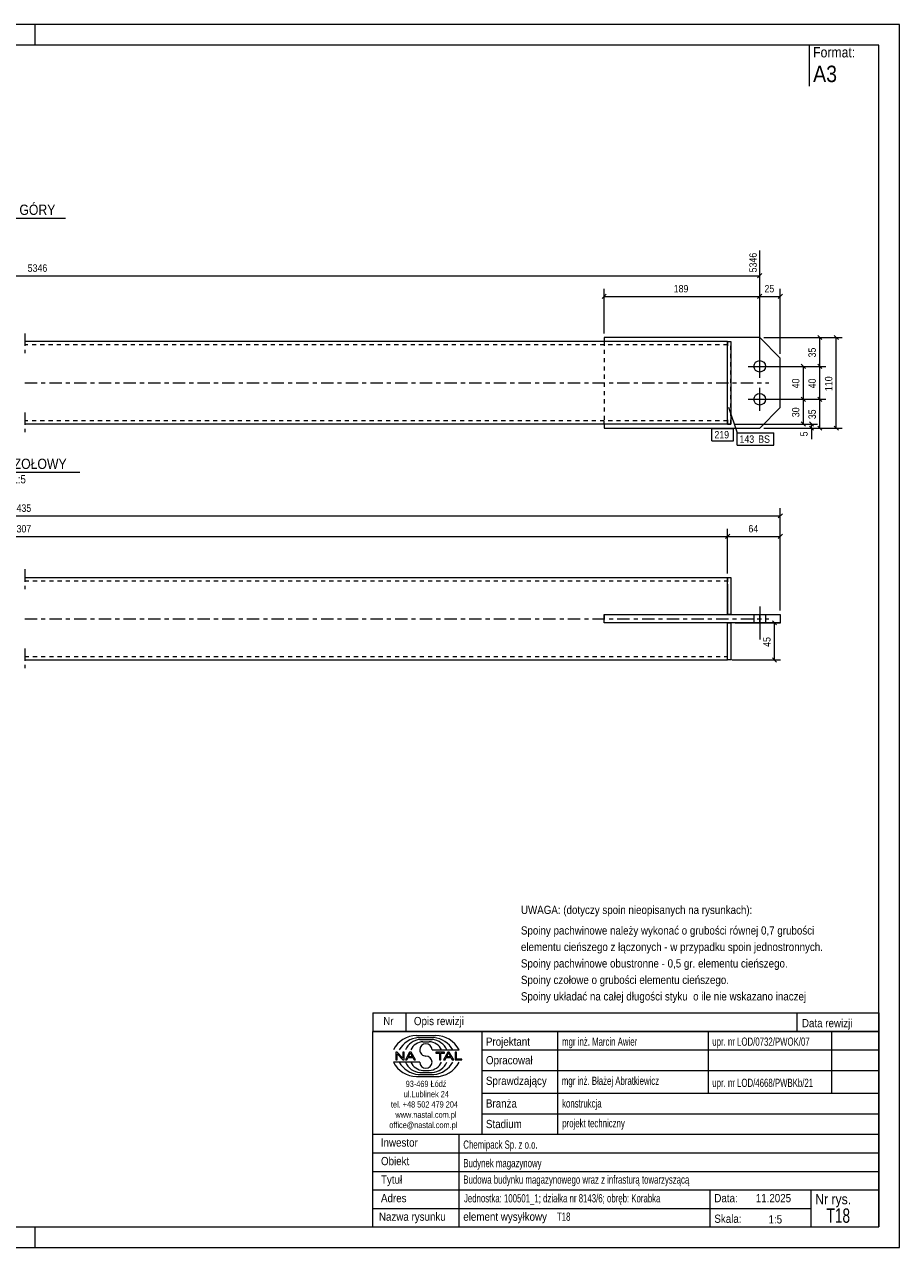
# Model space of a CAD drawing. Header units: millimetres. Extents: x 0 to 420, y 0 to 297.
# Tile 2 of 2: x 207 to 420, y 0 to 297. Entities that reach past the tile are written whole.
import ezdxf

# ---------------------------------------------------------------- set-up
doc = ezdxf.new("R2010")
doc.units = ezdxf.units.MM
for name, pattern in [('XKITLINE00', [0]), ('XKITLINE01', [4, 1, -1, 1, -1]), ('XKITLINE03', [6, 3, -1, 1, -1])]:
    doc.linetypes.add(name, pattern=pattern)
for name, color, linetype, lineweight in [('Arkusz rysunku', 3, 'Continuous', 0), ('Element', 2, 'Continuous', 0), ('Inny typ obiektu', 7, 'Continuous', 0), ('Wymiar', 4, 'Continuous', 0), ('Znak elementu', 2, 'Continuous', 0), ('Śruba', 3, 'Continuous', 0)]:
    doc.layers.add(name, color=color, linetype=linetype, lineweight=lineweight)
doc.styles.add('ARIAL', font='ARIAL.TTF')

msp = doc.modelspace()

# ---------------------------------------------------------------- linework, layer by layer
at = {"layer": 'Arkusz rysunku', "linetype": 'XKITLINE00', "lineweight": 0}
for p, q in [((420, 297), (0, 297)), ((210, 292), (210, 297)), ((420, 297), (415, 297)), ((420, 0), (420, 297)), ((415, 292), (5, 292)), ((415, 5), (415, 292)), ((5, 5), (415, 5)), ((210, 0), (210, 5)), ((0, 0), (420, 0))]:
    msp.add_line(p, q, dxfattribs=at)
at = {"layer": 'Element', "linetype": 'XKITLINE03', "lineweight": 0}
for p, q in [((207.42, 221.98), (207.42, 217.18)), ((207.42, 209.98), (388.22, 209.98)), ((207.42, 202.78), (207.42, 197.98)), ((207.42, 164.69), (207.42, 159.89)), ((207.42, 152.69), (388.22, 152.69)), ((207.42, 145.49), (207.42, 140.69))]:
    msp.add_line(p, q, dxfattribs=at)
at = {"layer": 'Element', "linetype": 'XKITLINE00', "lineweight": 0}
for p, q in [((378.22, 219.98), (207.42, 219.98)), ((386.02, 220.98), (348.22, 220.98)), ((348.22, 220.98), (348.22, 219.98)), ((378.22, 199.98), (378.22, 219.98)), ((378.22, 219.98), (379.02, 219.98)), ((379.02, 219.98), (379.02, 199.98)), ((391.02, 215.98), (386.02, 220.98)), ((378.22, 201.58), (378.22, 218.38)), ((391.02, 203.98), (391.02, 215.98)), ((391.02, 203.98), (386.02, 198.98)), ((378.22, 199.98), (207.42, 199.98)), ((348.22, 199.98), (348.22, 198.98)), ((379.02, 199.98), (378.22, 199.98)), ((348.22, 198.98), (386.02, 198.98)), ((207.42, 162.69), (378.22, 162.69)), ((378.22, 153.69), (378.22, 162.69)), ((378.22, 162.69), (379.02, 162.69)), ((378.22, 161.09), (378.22, 153.69)), ((379.02, 162.69), (379.02, 153.69)), ((348.22, 153.69), (391.02, 153.69)), ((348.22, 151.69), (348.22, 153.69)), ((391.02, 151.69), (348.22, 151.69)), ((378.22, 144.29), (378.22, 151.69)), ((378.22, 142.69), (378.22, 151.69)), ((379.02, 151.69), (379.02, 142.69)), ((386.02, 151.69), (386.02, 153.69)), ((391.02, 153.69), (391.02, 151.69)), ((207.42, 142.69), (378.22, 142.69)), ((379.02, 142.69), (378.22, 142.69))]:
    msp.add_line(p, q, dxfattribs=at)
at = {"layer": 'Element', "linetype": 'XKITLINE01', "lineweight": 0}
for p, q in [((348.22, 219.98), (348.22, 219.18)), ((348.22, 219.98), (348.22, 199.98)), ((378.22, 219.98), (378.22, 218.38)), ((378.22, 199.98), (378.22, 219.98)), ((378.22, 219.98), (379.02, 219.98)), ((379.02, 199.98), (379.02, 219.98)), ((378.22, 219.18), (207.42, 219.18)), ((378.22, 200.78), (207.42, 200.78)), ((348.22, 199.98), (348.22, 200.78)), ((348.22, 200.1), (348.22, 199.98)), ((348.22, 200.1), (348.22, 199.98)), ((378.22, 199.98), (378.22, 201.58)), ((378.22, 200.97), (378.22, 199.98)), ((378.22, 199.98), (379.02, 199.98)), ((207.42, 161.89), (378.22, 161.89)), ((378.22, 162.69), (378.22, 161.09)), ((348.22, 151.69), (348.22, 153.69)), ((348.22, 153.69), (378.22, 153.69)), ((348.22, 153.69), (348.22, 151.69)), ((378.22, 151.69), (348.22, 151.69)), ((379.02, 153.69), (378.22, 153.69)), ((378.22, 151.69), (379.02, 151.69)), ((207.42, 143.49), (378.22, 143.49)), ((378.22, 142.69), (378.22, 144.29))]:
    msp.add_line(p, q, dxfattribs=at)
at = {"layer": 'Inny typ obiektu', "linetype": 'XKITLINE00', "lineweight": 0}
for p, q in [((398, 292), (398, 282)), ((194.76, 250), (217.36, 250)), ((191.72, 188.31), (220.8, 188.31)), ((292, 57), (292, 52.5)), ((292, 57), (415, 57)), ((300, 57), (300, 52.5)), ((395, 57), (395, 52.5)), ((415, 57), (415, 52.5)), ((415, 52.5), (292, 52.5)), ((292, 5), (292, 52.5)), ((292, 52.5), (415, 52.5)), ((302.62, 51.49), (307.23, 51.5)), ((303.07, 50.99), (306.86, 51)), ((303.46, 50.49), (306.45, 50.49)), ((318.5, 52.5), (318.5, 27.5)), ((337, 27.5), (337, 52.5)), ((373.5, 52.5), (373.5, 37.5)), ((403.5, 52.5), (403.5, 37.5)), ((415, 52.5), (415, 5)), ((304.2, 49.98), (305.73, 49.99)), ((306.42, 47.99), (312.98, 47.99)), ((318.5, 48), (415, 48)), ((303.43, 45.01), (297, 45.01)), ((297.93, 47.44), (297.57, 47.44)), ((297.57, 47.44), (297.57, 45.56)), ((297.57, 45.56), (297.9, 45.56)), ((297.9, 47.04), (299.29, 45.56)), ((297.9, 45.56), (297.9, 47.04)), ((299.31, 45.96), (297.93, 47.44)), ((299.29, 45.56), (299.65, 45.56)), ((299.65, 47.44), (299.31, 47.44)), ((299.31, 47.44), (299.31, 45.96)), ((299.65, 45.56), (299.65, 47.44)), ((300.96, 47.44), (299.94, 45.56)), ((299.94, 45.56), (300.31, 45.56)), ((300.31, 45.56), (300.61, 46.13)), ((300.61, 46.13), (301.71, 46.13)), ((300.71, 46.33), (301.14, 47.24)), ((301.6, 46.33), (300.71, 46.33)), ((301.33, 47.44), (300.96, 47.44)), ((301.14, 47.24), (301.6, 46.33)), ((302.41, 45.56), (301.33, 47.44)), ((301.71, 46.13), (302.02, 45.56)), ((302.02, 45.56), (302.41, 45.56)), ((309.43, 47.44), (307.34, 47.44)), ((307.34, 47.44), (307.34, 47.22)), ((307.34, 47.22), (308.21, 47.22)), ((308.21, 47.22), (308.21, 45.56)), ((308.21, 45.56), (308.56, 45.56)), ((308.56, 45.56), (308.56, 47.22)), ((308.56, 47.22), (309.43, 47.22)), ((310.21, 47.44), (309.2, 45.56)), ((309.2, 45.56), (309.57, 45.56)), ((309.43, 47.22), (309.43, 47.44)), ((309.57, 45.56), (309.86, 46.13)), ((309.86, 46.13), (310.96, 46.13)), ((309.96, 46.33), (310.39, 47.24)), ((310.86, 46.33), (309.96, 46.33)), ((310.59, 47.44), (310.21, 47.44)), ((310.4, 47.24), (310.39, 47.24)), ((310.4, 47.24), (310.86, 46.33)), ((311.67, 45.56), (310.59, 47.44)), ((310.96, 46.13), (311.27, 45.56)), ((311.27, 45.56), (311.67, 45.56)), ((312.36, 47.44), (312.01, 47.44)), ((312.01, 47.44), (312.01, 45.56)), ((312.01, 45.56), (313.66, 45.56)), ((312.36, 45.78), (312.36, 47.44)), ((313.66, 45.78), (312.36, 45.78)), ((313.66, 45.56), (313.66, 45.78)), ((303.07, 42.01), (306.86, 42)), ((303.46, 42.51), (306.45, 42.51)), ((304.2, 43.02), (305.73, 43.01)), ((318.5, 43), (415, 43)), ((302.62, 41.51), (307.23, 41.5)), ((318.5, 37.5), (415, 37.5)), ((318.5, 32.5), (415, 32.5)), ((292, 27.5), (415, 27.5)), ((313, 5), (313, 27.5)), ((292, 23), (415, 23)), ((292, 18.5), (415, 18.5)), ((292, 14), (415, 14)), ((374, 5), (374, 14)), ((398.5, 5), (398.5, 14)), ((292, 9.5), (398.5, 9.5)), ((292, 5), (415, 5))]:
    msp.add_line(p, q, dxfattribs=at)
for centre, radius, start, end in [((302.72, 45.08), 6.42, 90.8317, 153.0136), ((303.67, 45), 6.02, 95.7347, 150.2266), ((306.22, 46.41), 4.08, 22.7023, 86.7527), ((306.24, 44.98), 6.04, 29.8256, 84.1252), ((307.25, 45.07), 6.43, 27.0191, 90.199), ((303.7, 46.42), 4.07, 93.3428, 157.3393), ((304.33, 46.6), 3.38, 92.229, 155.8008), ((304.92, 47.99), 1.49, 0.0741, 179.9259), ((304.92, 47.99), 1.49, 179.9259, 270), ((305.59, 46.6), 3.39, 24.2351, 87.5913), ((302.72, 47.92), 6.42, 206.9864, 269.1683), ((303.67, 48), 6.02, 209.7734, 264.2653), ((303.7, 46.58), 4.07, 202.6607, 266.6572), ((304.33, 46.4), 3.38, 204.1992, 267.771), ((304.92, 45.01), 1.49, 180.0741, 359.9259), ((304.92, 45), 1.49, 0.0741, 90), ((305.59, 46.4), 3.39, 272.4087, 335.7649), ((306.22, 46.59), 4.08, 273.2473, 337.2977), ((306.24, 48.02), 6.04, 275.8748, 330.1744), ((307.25, 47.93), 6.43, 269.801, 332.9809)]:
    msp.add_arc(centre, radius, start, end, dxfattribs=at)
at = {"layer": 'Wymiar', "linetype": 'XKITLINE00', "lineweight": 0}
for p, q in [((386.02, 214.98), (386.02, 242.14)), ((35.62, 235.98), (386.02, 235.98)), ((386.53, 236.49), (385.51, 235.47)), ((348.22, 221.98), (348.22, 232.84)), ((386.02, 214.98), (386.02, 232.84)), ((386.02, 214.98), (386.02, 232.84)), ((391.02, 216.98), (391.02, 232.84)), ((348.73, 231.49), (347.71, 230.47)), ((348.22, 230.98), (386.02, 230.98)), ((386.53, 231.49), (385.51, 230.47)), ((386.53, 231.49), (385.51, 230.47)), ((386.02, 230.98), (391.02, 230.98)), ((391.53, 231.49), (390.51, 230.47)), ((387.02, 220.98), (402.06, 220.98)), ((392.02, 220.98), (406.06, 220.98)), ((400.11, 221.49), (401.13, 220.47)), ((400.62, 213.98), (400.62, 220.98)), ((404.11, 221.49), (405.13, 220.47)), ((404.62, 198.98), (404.62, 220.98)), ((387.02, 213.98), (402.06, 213.98)), ((387.02, 213.98), (402.06, 213.98)), ((387.02, 213.98), (398.06, 213.98)), ((396.11, 214.49), (397.13, 213.47)), ((396.62, 205.98), (396.62, 213.98)), ((400.11, 214.49), (401.13, 213.47)), ((400.11, 214.49), (401.13, 213.47)), ((400.62, 205.98), (400.62, 213.98)), ((387.02, 205.98), (402.06, 205.98)), ((387.02, 205.98), (402.06, 205.98)), ((387.02, 205.98), (398.06, 205.98)), ((387.02, 205.98), (398.06, 205.98)), ((396.11, 206.49), (397.13, 205.47)), ((396.11, 206.49), (397.13, 205.47)), ((396.62, 199.98), (396.62, 205.98)), ((400.11, 206.49), (401.13, 205.47)), ((400.11, 206.49), (401.13, 205.47)), ((400.62, 198.98), (400.62, 205.98)), ((380.02, 199.98), (400.06, 199.98)), ((380.02, 199.98), (398.06, 199.98)), ((396.11, 200.49), (397.13, 199.47)), ((398.11, 200.49), (399.13, 199.47)), ((398.11, 199.49), (399.13, 198.47)), ((398.62, 198.98), (398.62, 199.98)), ((400.11, 199.49), (401.13, 198.47)), ((404.11, 199.49), (405.13, 198.47)), ((387.02, 198.98), (402.06, 198.98)), ((387.02, 198.98), (400.06, 198.98)), ((392.02, 198.98), (406.06, 198.98)), ((398.62, 198.98), (398.62, 196.29)), ((398.62, 198.98), (398.62, 196.29)), ((391.02, 154.69), (391.02, 179.55)), ((22.82, 177.69), (391.02, 177.69)), ((391.53, 178.2), (390.51, 177.18)), ((35.62, 172.69), (378.22, 172.69)), ((378.73, 173.2), (377.71, 172.18)), ((378.73, 173.2), (377.71, 172.18)), ((378.22, 163.69), (378.22, 174.55)), ((378.22, 163.69), (378.22, 174.55)), ((378.22, 172.69), (391.02, 172.69)), ((391.53, 173.2), (390.51, 172.18)), ((391.02, 154.69), (391.02, 174.55)), ((380.02, 151.69), (391.06, 151.69)), ((389.11, 152.2), (390.13, 151.18)), ((389.62, 142.69), (389.62, 151.69)), ((379.22, 142.69), (391.06, 142.69)), ((389.11, 143.2), (390.13, 142.18))]:
    msp.add_line(p, q, dxfattribs=at)
at = {"layer": 'Znak elementu', "linetype": 'XKITLINE00', "lineweight": 0}
for p, q in [((378.44, 204.04), (380.51, 197.81)), ((374.41, 198.88), (379.62, 198.88)), ((374.41, 195.88), (374.41, 198.88)), ((379.62, 195.88), (379.62, 198.88)), ((380.51, 197.81), (389.46, 197.81)), ((380.51, 194.81), (380.51, 197.81)), ((389.46, 194.81), (389.46, 197.81)), ((374.41, 195.88), (379.62, 195.88)), ((380.51, 194.81), (389.46, 194.81))]:
    msp.add_line(p, q, dxfattribs=at)
at = {"layer": 'Śruba', "linetype": 'XKITLINE00', "lineweight": 0}
for p, q in [((383.22, 213.98), (388.82, 213.98)), ((386.02, 211.18), (386.02, 216.78)), ((386.02, 203.18), (386.02, 208.78)), ((383.22, 205.98), (388.82, 205.98)), ((386.02, 155.69), (386.02, 147.69)), ((386.02, 155.69), (386.02, 147.69)), ((384.62, 153.69), (384.62, 151.69)), ((384.62, 153.69), (384.62, 151.69)), ((387.42, 153.69), (387.42, 151.69)), ((387.42, 153.69), (387.42, 151.69))]:
    msp.add_line(p, q, dxfattribs=at)
for centre in [(386.02, 213.98), (386.02, 205.98)]:
    msp.add_circle(centre, 1.4, dxfattribs=at)

# ---------------------------------------------------------------- texts
at = {"layer": 'Inny typ obiektu', "style": 'ARIAL'}
for s, height, width, p in [('Format:', 2.5, 0.85, (399, 289)), ('A3', 4, 0.85, (399, 283)), ('RZUT Z GÓRY', 2.5, 0.85, (194.76, 250.75)), ('WIDOK CZOŁOWY', 2.5, 0.85, (191.72, 189.06)), ('1:5', 2, 0.85, (204.41, 185.56)), ('UWAGA: (dotyczy spoin nieopisanych na rysunkach):', 2, 0.85, (328, 81)), ('Spoiny pachwinowe należy wykonać o grubości równej 0,7 grubości', 2, 0.85, (328, 76)), ('elementu cieńszego z łączonych - w przypadku spoin jednostronnych.', 2, 0.85, (328, 72)), ('Spoiny pachwinowe obustronne - 0,5 gr. elementu cieńszego.', 2, 0.85, (328, 68)), ('Spoiny czołowe o grubości elementu cieńszego.', 2, 0.85, (328, 64)), ('Spoiny układać na całej długości styku  o ile nie wskazano inaczej', 2, 0.85, (328, 60)), ('Nr', 2, 0.85, (294.54, 54)), ('Opis rewizji', 2, 0.85, (302, 54)), ('Data rewizji', 2, 0.85, (396.28, 53.5)), ('Projektant', 2, 0.85, (319.5, 49)), ('mgr inż. Marcin Awier', 2, 0.68, (338, 49)), ('upr. nr LOD/0732/PWOK/07', 2, 0.68, (374.5, 49)), ('Opracował', 2, 0.85, (319.5, 44.5)), ('Sprawdzający', 2, 0.85, (319.5, 39.5)), ('mgr inż. Błażej Abratkiewicz', 2, 0.68, (337.94, 39.5)), ('93-469 Łódź', 1.5, 0.85, (300, 39)), ('upr. nr LOD/4668/PWBKb/21', 2, 0.68, (374.5, 39)), ('ul.Lublinek 24', 1.5, 0.85, (299.5, 36.5)), ('Branża', 2, 0.85, (319.5, 34)), ('konstrukcja', 2, 0.68, (338, 34)), ('tel. +48 502 479 204', 1.5, 0.85, (296.41, 34)), ('www.nastal.com.pl', 1.5, 0.85, (297.5, 31.5)), ('office@nastal.com.pl', 1.5, 0.85, (296, 29)), ('Stadium', 2, 0.85, (319.5, 29)), ('projekt techniczny', 2, 0.68, (338.04, 29.19)), ('Inwestor', 2, 0.85, (293.96, 24.5)), ('Chemipack Sp. z o.o.', 2, 0.68, (314, 24)), ('Obiekt', 2, 0.85, (294, 20)), ('Budynek magazynowy', 2, 0.68, (314, 19.5)), ('Tytuł', 2, 0.85, (294, 15.5)), ('Budowa budynku magazynowego wraz z infrasturą towarzyszącą', 2, 0.68, (314, 15.5)), ('Adres', 2, 0.85, (294, 11)), ('Jednostka: 100501_1; działka nr 8143/6; obręb: Korabka', 2, 0.68, (314.16, 10.96)), ('Data:', 2, 0.85, (375, 11)), ('11.2025', 2, 0.85, (385.06, 11)), ('Nr rys.', 2.5, 0.85, (399.5, 10.5)), ('T18', 3.5, 0.68, (402.25, 6)), ('Nazwa rysunku', 2, 0.85, (293.5, 6.5)), ('element wysyłkowy', 2, 0.85, (314, 6.5)), ('T18', 2, 0.68, (336.75, 6.5)), ('Skala:', 2, 0.85, (375, 6)), ('1:5', 2, 0.85, (388.16, 5.85))]:
    msp.add_text(s, height=height, dxfattribs=dict(at, width=width)).set_placement(p)
at = {"layer": 'Wymiar', "style": 'ARIAL', "width": 0.85}
for s, p in [('5346', (385.3, 236.8)), ('35', (399.66, 216.14)), ('110', (403.66, 207.98)), ('40', (395.66, 208.64)), ('40', (399.66, 208.64)), ('30', (395.66, 201.64)), ('35', (399.66, 201.14)), ('5', (397.66, 196.97)), ('45', (388.66, 145.86))]:
    msp.add_text(s, height=1.8, rotation=90.0002, dxfattribs=at).set_placement(p)
for s, p in [('5346', (208.15, 236.94)), ('189', (365.12, 231.94)), ('25', (387.18, 231.94)), ('5435', (204.25, 178.65)), ('5307', (204.25, 173.65)), ('64', (383.28, 173.65))]:
    msp.add_text(s, height=1.8, dxfattribs=at).set_placement(p)
at = {"layer": 'Znak elementu', "style": 'ARIAL', "width": 0.85}
for s, p in [('219', (375.01, 196.48)), ('143', (381.11, 195.41)), ('BS', (385.65, 195.41))]:
    msp.add_text(s, height=1.8, dxfattribs=at).set_placement(p)

doc.saveas('drawing.dxf')
